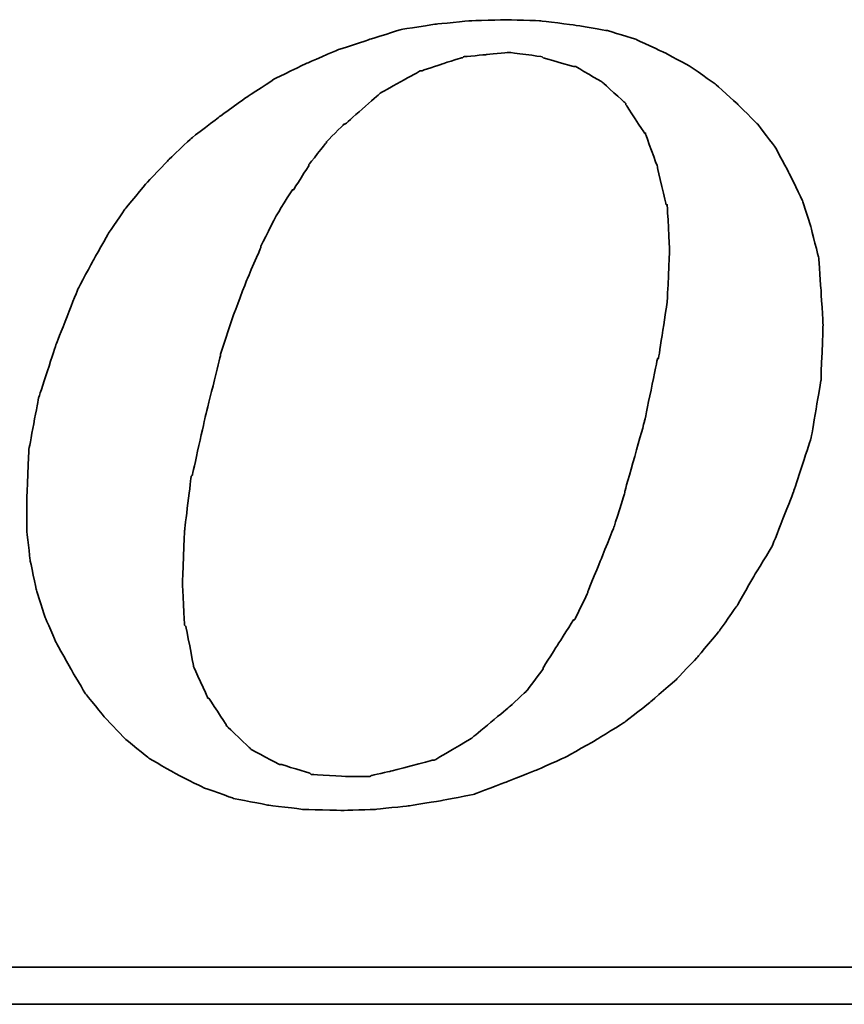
# Model space of a CAD drawing. Extents: x -389 to 453, y -50 to 705.
# Tile 42 of 48: x -139.06 to -136.57, y 36.7 to 39.68. Entities that reach past the tile are written whole.
import ezdxf

# ---------------------------------------------------------------- set-up
doc = ezdxf.new("R2010")
doc.units = 0
doc.header["$LTSCALE"] = 2
doc.header["$MEASUREMENT"] = 0
doc.layers.add('DIM', color=4, linetype='Continuous')
doc.layers.add('layer 1', color=7, linetype='Continuous')

# ---------------------------------------------------------------- blocks, each defined once
blk = doc.blocks.new('TBI MOTION logo(完整正式版)')
at = {"layer": 'layer 1', "color": 22, "lineweight": 35}
for points, knots in [([(35.79625, -6.98375), (35.79625, -6.98375), (36.23125, -7.43875), (36.23125, -7.43875), (36.23125, -7.43875), (36.23125, -7.43875), (36.75625, -7.87125), (36.75625, -7.87125), (36.75625, -7.87125), (36.75625, -7.87125), (37.33125, -8.20375), (37.33125, -8.20375), (37.33125, -8.20375), (37.33125, -8.20375), (37.95625, -8.51875), (37.95625, -8.51875), (37.95625, -8.51875), (37.95625, -8.51875), (38.62625, -8.75875), (38.62625, -8.75875), (38.62625, -8.75875), (38.62625, -8.75875), (39.37125, -8.90375), (39.37125, -8.90375), (39.37125, -8.90375), (39.37125, -8.90375), (40.14125, -8.99875), (40.14125, -8.99875), (40.14125, -8.99875), (40.14125, -8.99875), (41.02625, -9.02375), (41.02625, -9.02375), (41.02625, -9.02375), (41.02625, -9.02375), (41.74625, -8.99875), (41.74625, -8.99875), (41.74625, -8.99875), (41.74625, -8.99875), (42.46625, -8.92375), (42.46625, -8.92375), (42.46625, -8.92375), (42.46625, -8.92375), (43.21125, -8.80625), (43.21125, -8.80625), (43.21125, -8.80625), (43.21125, -8.80625), (43.93125, -8.66375), (43.93125, -8.66375), (43.93125, -8.66375), (43.93125, -8.66375), (44.62625, -8.39875), (44.62625, -8.39875), (44.62625, -8.39875), (44.62625, -8.39875), (45.29625, -8.13375), (45.29625, -8.13375), (45.29625, -8.13375), (45.29625, -8.13375), (45.94625, -7.84375), (45.94625, -7.84375), (45.94625, -7.84375), (45.94625, -7.84375), (46.61625, -7.46375), (46.61625, -7.46375), (46.61625, -7.46375), (46.61625, -7.46375), (47.24125, -7.07875), (47.24125, -7.07875), (47.24125, -7.07875), (47.24125, -7.07875), (47.81625, -6.62375), (47.81625, -6.62375), (47.81625, -6.62375), (47.81625, -6.62375), (48.36875, -6.14375), (48.36875, -6.14375), (48.36875, -6.14375), (48.36875, -6.14375), (48.84625, -5.64125), (48.84625, -5.64125), (48.84625, -5.64125), (48.84625, -5.64125), (49.32625, -5.06375), (49.32625, -5.06375), (49.32625, -5.06375), (49.32625, -5.06375), (49.71125, -4.51374), (49.71125, -4.51374), (49.71125, -4.51374), (49.71125, -4.51374), (50.09625, -3.83874), (50.09625, -3.83874), (50.09625, -3.83874), (50.09625, -3.83874), (50.48125, -3.21374), (50.48125, -3.21374), (50.48125, -3.21374), (50.48125, -3.21374), (50.96125, -1.99125), (50.96125, -1.99125), (50.96125, -1.99125), (50.96125, -1.99125), (51.34375, -0.81875), (51.34375, -0.81875), (51.34375, -0.81875), (51.34375, -0.81875), (51.56125, 0.45624), (51.56125, 0.45624), (51.56125, 0.45624), (51.56125, 0.45624), (51.60625, 1.67624), (51.60625, 1.67624), (51.60625, 1.67624), (51.60625, 1.67624), (51.56125, 2.44625), (51.56125, 2.44625), (51.56125, 2.44625), (51.56125, 2.44625), (51.51125, 3.14125), (51.51125, 3.14125), (51.51125, 3.14125), (51.51125, 3.14125), (51.34375, 3.81125), (51.34375, 3.81125), (51.34375, 3.81125), (51.34375, 3.81125), (51.15125, 4.41125), (51.15125, 4.41125), (51.15125, 4.41125), (51.15125, 4.41125), (50.86125, 5.01125), (50.86125, 5.01125), (50.86125, 5.01125), (50.86125, 5.01125), (50.55125, 5.58875), (50.55125, 5.58875), (50.55125, 5.58875), (50.55125, 5.58875), (50.16625, 6.09125), (50.16625, 6.09125), (50.16625, 6.09125), (50.16625, 6.09125), (49.71125, 6.54875), (49.71125, 6.54875), (49.71125, 6.54875), (49.71125, 6.54875), (49.23125, 6.98125), (49.23125, 6.98125), (49.23125, 6.98125), (49.23125, 6.98125), (48.67875, 7.36625), (48.67875, 7.36625), (48.67875, 7.36625), (48.67875, 7.36625), (48.10375, 7.67625), (48.10375, 7.67625), (48.10375, 7.67625), (48.10375, 7.67625), (47.48125, 7.96375), (47.48125, 7.96375), (47.48125, 7.96375), (47.48125, 7.96375), (46.85625, 8.15625), (46.85625, 8.15625), (46.85625, 8.15625), (46.85625, 8.15625), (46.13625, 8.27624), (46.13625, 8.27624), (46.13625, 8.27624), (46.13625, 8.27624), (45.39125, 8.37125), (45.39125, 8.37125), (45.39125, 8.37125), (45.39125, 8.37125), (44.62625, 8.39624), (44.62625, 8.39624), (44.62625, 8.39624), (44.62625, 8.39624), (43.83625, 8.37125), (43.83625, 8.37125), (43.83625, 8.37125), (43.83625, 8.37125), (43.09125, 8.30125), (43.09125, 8.30125), (43.09125, 8.30125), (43.09125, 8.30125), (42.32125, 8.18125), (42.32125, 8.18125), (42.32125, 8.18125), (42.32125, 8.18125), (41.62875, 7.96375), (41.62875, 7.96375), (41.62875, 7.96375), (41.62875, 7.96375), (40.90625, 7.72625), (40.90625, 7.72625), (40.90625, 7.72625), (40.90625, 7.72625), (40.23624, 7.43625), (40.23624, 7.43625), (40.23624, 7.43625), (40.23624, 7.43625), (39.54124, 7.10125), (39.54124, 7.10125), (39.54124, 7.10125), (39.54124, 7.10125), (38.91625, 6.69125), (38.91625, 6.69125), (38.91625, 6.69125), (38.91625, 6.69125), (38.31625, 6.26125), (38.31625, 6.26125), (38.31625, 6.26125), (38.31625, 6.26125), (37.69125, 5.78125), (37.69125, 5.78125), (37.69125, 5.78125), (37.69125, 5.78125), (37.18625, 5.30125), (37.18625, 5.30125), (37.18625, 5.30125), (37.18625, 5.30125), (36.70625, 4.79624), (36.70625, 4.79624), (36.70625, 4.79624), (36.70625, 4.79624), (36.23125, 4.22125), (36.23125, 4.22125), (36.23125, 4.22125), (36.23125, 4.22125), (35.87124, 3.69375), (35.87124, 3.69375), (35.87124, 3.69375), (35.87124, 3.69375), (35.53125, 3.09125), (35.53125, 3.09125), (35.53125, 3.09125), (35.53125, 3.09125), (35.19875, 2.47125), (35.19875, 2.47125), (35.19875, 2.47125), (35.19875, 2.47125), (34.71625, 1.24625), (34.71625, 1.24625), (34.71625, 1.24625), (34.71625, 1.24625), (34.33125, 0.06874), (34.33125, 0.06874), (34.33125, 0.06874), (34.33125, 0.06874), (34.11625, -1.07875), (34.11625, -1.07875), (34.11625, -1.07875), (34.11625, -1.07875), (34.07125, -2.15875), (34.07125, -2.15875), (34.07125, -2.15875), (34.07125, -2.15875), (34.07125, -2.85375), (34.07125, -2.85375), (34.07125, -2.85375), (34.07125, -2.85375), (34.14125, -3.50375), (34.14125, -3.50375), (34.14125, -3.50375), (34.14125, -3.50375), (34.28625, -4.17375), (34.28625, -4.17375), (34.28625, -4.17375), (34.28625, -4.17375), (34.47625, -4.77624), (34.47625, -4.77624), (34.47625, -4.77624), (34.47625, -4.77624), (34.71625, -5.32625), (34.71625, -5.32625), (34.71625, -5.32625), (34.71625, -5.32625), (35.05375, -5.92875), (35.05375, -5.92875), (35.05375, -5.92875), (35.05375, -5.92875), (35.36375, -6.45375), (35.36375, -6.45375), (35.36375, -6.45375), (35.36375, -6.45375), (35.79625, -6.98375), (35.79625, -6.98375)], [0, 0, 0, 0, 0.01388889, 0.01388889, 0.01388889, 0.0138889, 0.02777778, 0.02777778, 0.02777778, 0.02777779, 0.04166667, 0.04166667, 0.04166667, 0.04166668, 0.05555556, 0.05555556, 0.05555556, 0.05555557, 0.06944444, 0.06944444, 0.06944444, 0.06944445, 0.08333333, 0.08333333, 0.08333333, 0.08333334, 0.09722222, 0.09722222, 0.09722222, 0.09722223, 0.11111111, 0.11111111, 0.11111111, 0.11111112, 0.125, 0.125, 0.125, 0.12500001, 0.13888889, 0.13888889, 0.13888889, 0.1388889, 0.15277778, 0.15277778, 0.15277778, 0.15277779, 0.16666667, 0.16666667, 0.16666667, 0.16666668, 0.18055556, 0.18055556, 0.18055556, 0.18055557, 0.19444444, 0.19444444, 0.19444444, 0.19444445, 0.20833333, 0.20833333, 0.20833333, 0.20833334, 0.22222222, 0.22222222, 0.22222222, 0.22222223, 0.23611111, 0.23611111, 0.23611111, 0.23611112, 0.25, 0.25, 0.25, 0.25000001, 0.26388889, 0.26388889, 0.26388889, 0.2638889, 0.27777778, 0.27777778, 0.27777778, 0.27777779, 0.29166667, 0.29166667, 0.29166667, 0.29166668, 0.30555556, 0.30555556, 0.30555556, 0.30555557, 0.31944444, 0.31944444, 0.31944444, 0.31944445, 0.33333333, 0.33333333, 0.33333333, 0.33333334, 0.34722222, 0.34722222, 0.34722222, 0.34722223, 0.36111111, 0.36111111, 0.36111111, 0.36111112, 0.375, 0.375, 0.375, 0.37500001, 0.38888889, 0.38888889, 0.38888889, 0.3888889, 0.40277778, 0.40277778, 0.40277778, 0.40277779, 0.41666667, 0.41666667, 0.41666667, 0.41666668, 0.43055556, 0.43055556, 0.43055556, 0.43055557, 0.44444444, 0.44444444, 0.44444444, 0.44444445, 0.45833333, 0.45833333, 0.45833333, 0.45833334, 0.47222222, 0.47222222, 0.47222222, 0.47222223, 0.48611111, 0.48611111, 0.48611111, 0.48611112, 0.5, 0.5, 0.5, 0.50000001, 0.51388889, 0.51388889, 0.51388889, 0.5138889, 0.52777778, 0.52777778, 0.52777778, 0.52777779, 0.54166667, 0.54166667, 0.54166667, 0.54166668, 0.55555556, 0.55555556, 0.55555556, 0.55555557, 0.56944444, 0.56944444, 0.56944444, 0.56944445, 0.58333333, 0.58333333, 0.58333333, 0.58333334, 0.59722222, 0.59722222, 0.59722222, 0.59722223, 0.61111111, 0.61111111, 0.61111111, 0.61111112, 0.625, 0.625, 0.625, 0.62500001, 0.63888889, 0.63888889, 0.63888889, 0.6388889, 0.65277778, 0.65277778, 0.65277778, 0.65277779, 0.66666667, 0.66666667, 0.66666667, 0.66666668, 0.68055556, 0.68055556, 0.68055556, 0.68055557, 0.69444444, 0.69444444, 0.69444444, 0.69444445, 0.70833333, 0.70833333, 0.70833333, 0.70833334, 0.72222222, 0.72222222, 0.72222222, 0.72222223, 0.73611111, 0.73611111, 0.73611111, 0.73611112, 0.75, 0.75, 0.75, 0.75000001, 0.76388889, 0.76388889, 0.76388889, 0.7638889, 0.77777778, 0.77777778, 0.77777778, 0.77777779, 0.79166667, 0.79166667, 0.79166667, 0.79166668, 0.80555556, 0.80555556, 0.80555556, 0.80555557, 0.81944444, 0.81944444, 0.81944444, 0.81944445, 0.83333333, 0.83333333, 0.83333333, 0.83333334, 0.84722222, 0.84722222, 0.84722222, 0.84722223, 0.86111111, 0.86111111, 0.86111111, 0.86111112, 0.875, 0.875, 0.875, 0.87500001, 0.88888889, 0.88888889, 0.88888889, 0.8888889, 0.90277778, 0.90277778, 0.90277778, 0.90277779, 0.91666667, 0.91666667, 0.91666667, 0.91666668, 0.93055556, 0.93055556, 0.93055556, 0.93055557, 0.94444444, 0.94444444, 0.94444444, 0.94444445, 0.95833333, 0.95833333, 0.95833333, 0.95833334, 0.97222222, 0.97222222, 0.97222222, 0.97222223, 0.98611111, 0.98611111, 0.98611111, 0.98611112, 1, 1, 1, 1]), ([(38.33875, 1.03124), (38.33875, 1.03124), (38.62625, 1.89625), (38.62625, 1.89625), (38.62625, 1.89625), (38.62625, 1.89625), (38.91625, 2.66375), (38.91625, 2.66375), (38.91625, 2.66375), (38.91625, 2.66375), (39.22625, 3.38125), (39.22625, 3.38125), (39.22625, 3.38125), (39.22625, 3.38125), (39.22625, 3.40624), (39.22625, 3.40624), (39.22625, 3.40624), (39.22625, 3.40624), (39.56124, 4.07624), (39.56124, 4.07624), (39.56124, 4.07624), (39.56124, 4.07624), (39.92125, 4.65125), (39.92125, 4.65125), (39.92125, 4.65125), (39.92125, 4.65125), (39.94625, 4.65125), (39.94625, 4.65125), (39.94625, 4.65125), (39.94625, 4.65125), (40.28125, 5.17875), (40.28125, 5.17875), (40.28125, 5.17875), (40.28125, 5.17875), (40.28125, 5.20375), (40.28125, 5.20375), (40.28125, 5.20375), (40.28125, 5.20375), (40.66875, 5.68625), (40.66875, 5.68625), (40.66875, 5.68625), (40.66875, 5.68625), (40.66875, 5.70625), (40.66875, 5.70625), (40.66875, 5.70625), (40.66875, 5.70625), (41.05124, 6.09125), (41.05124, 6.09125), (41.05124, 6.09125), (41.05124, 6.09125), (41.07625, 6.09125), (41.07625, 6.09125), (41.07625, 6.09125), (41.07625, 6.09125), (41.84125, 6.76625), (41.84125, 6.76625), (41.84125, 6.76625), (41.84125, 6.76625), (41.86625, 6.78625), (41.86625, 6.78625), (41.86625, 6.78625), (41.86625, 6.78625), (42.73125, 7.26624), (42.73125, 7.26624), (42.73125, 7.26624), (42.73125, 7.26624), (42.75625, 7.26624), (42.75625, 7.26624), (42.75625, 7.26624), (42.75625, 7.26624), (43.18625, 7.41125), (43.18625, 7.41125), (43.18625, 7.41125), (43.18625, 7.41125), (43.64125, 7.55625), (43.64125, 7.55625), (43.64125, 7.55625), (43.64125, 7.55625), (43.66625, 7.55625), (43.66625, 7.55625), (43.66625, 7.55625), (43.66625, 7.55625), (43.69125, 7.58124), (43.69125, 7.58124), (43.69125, 7.58124), (43.69125, 7.58124), (44.19125, 7.62625), (44.19125, 7.62625), (44.19125, 7.62625), (44.19125, 7.62625), (44.67125, 7.67625), (44.67125, 7.67625), (44.67125, 7.67625), (44.67125, 7.67625), (44.69625, 7.67625), (44.69625, 7.67625), (44.69625, 7.67625), (44.69625, 7.67625), (45.41875, 7.58124), (45.41875, 7.58124), (45.41875, 7.58124), (45.41875, 7.58124), (45.44125, 7.55625), (45.44125, 7.55625), (45.44125, 7.55625), (45.44125, 7.55625), (46.11125, 7.36625), (46.11125, 7.36625), (46.11125, 7.36625), (46.11125, 7.36625), (46.13625, 7.36625), (46.13625, 7.36625), (46.13625, 7.36625), (46.13625, 7.36625), (46.15875, 7.36625), (46.15875, 7.36625), (46.15875, 7.36625), (46.15875, 7.36625), (46.73625, 7.02624), (46.73625, 7.02624), (46.73625, 7.02624), (46.73625, 7.02624), (46.76125, 7.00624), (46.76125, 7.00624), (46.76125, 7.00624), (46.76125, 7.00624), (47.24125, 6.57124), (47.24125, 6.57124), (47.24125, 6.57124), (47.24125, 6.57124), (47.26625, 6.54875), (47.26625, 6.54875), (47.26625, 6.54875), (47.26625, 6.54875), (47.26625, 6.52375), (47.26625, 6.52375), (47.26625, 6.52375), (47.26625, 6.52375), (47.67375, 5.89875), (47.67375, 5.89875), (47.67375, 5.89875), (47.67375, 5.89875), (47.69625, 5.89875), (47.69625, 5.89875), (47.69625, 5.89875), (47.69625, 5.89875), (47.69625, 5.87625), (47.69625, 5.87625), (47.69625, 5.87625), (47.69625, 5.87625), (47.96125, 5.15625), (47.96125, 5.15625), (47.96125, 5.15625), (47.96125, 5.15625), (47.96125, 5.13125), (47.96125, 5.13125), (47.96125, 5.13125), (47.96125, 5.13125), (48.15125, 4.31875), (48.15125, 4.31875), (48.15125, 4.31875), (48.15125, 4.31875), (48.17625, 4.31875), (48.17625, 4.31875), (48.17625, 4.31875), (48.17625, 4.31875), (48.17625, 4.29125), (48.17625, 4.29125), (48.17625, 4.29125), (48.17625, 4.29125), (48.22625, 3.33125), (48.22625, 3.33125), (48.22625, 3.33125), (48.22625, 3.33125), (48.22625, 3.30875), (48.22625, 3.30875), (48.22625, 3.30875), (48.22625, 3.30875), (48.17625, 2.20624), (48.17625, 2.20624), (48.17625, 2.20624), (48.17625, 2.20624), (48.17625, 2.18124), (48.17625, 2.18124), (48.17625, 2.18124), (48.17625, 2.18124), (47.98375, 0.93624), (47.98375, 0.93624), (47.98375, 0.93624), (47.98375, 0.93624), (47.96125, 0.93624), (47.96125, 0.93624), (47.96125, 0.93624), (47.96125, 0.93624), (47.67375, -0.45874), (47.67375, -0.45874), (47.67375, -0.45874), (47.67375, -0.45874), (47.24125, -1.99125), (47.24125, -1.99125), (47.24125, -1.99125), (47.24125, -1.99125), (47.24125, -2.01874), (47.24125, -2.01874), (47.24125, -2.01874), (47.24125, -2.01874), (47.00125, -2.78375), (47.00125, -2.78375), (47.00125, -2.78375), (47.00125, -2.78375), (46.71125, -3.50375), (46.71125, -3.50375), (46.71125, -3.50375), (46.71125, -3.50375), (46.42625, -4.19875), (46.42625, -4.19875), (46.42625, -4.19875), (46.42625, -4.19875), (46.42625, -4.22375), (46.42625, -4.22375), (46.42625, -4.22375), (46.42625, -4.22375), (46.13625, -4.82374), (46.13625, -4.82374), (46.13625, -4.82374), (46.13625, -4.82374), (46.11125, -4.82374), (46.11125, -4.82374), (46.11125, -4.82374), (46.11125, -4.82374), (45.77625, -5.35125), (45.77625, -5.35125), (45.77625, -5.35125), (45.77625, -5.35125), (45.44125, -5.87875), (45.44125, -5.87875), (45.44125, -5.87875), (45.44125, -5.87875), (45.44125, -5.90375), (45.44125, -5.90375), (45.44125, -5.90375), (45.44125, -5.90375), (45.10625, -6.35875), (45.10625, -6.35875), (45.10625, -6.35875), (45.10625, -6.35875), (45.08125, -6.38375), (45.08125, -6.38375), (45.08125, -6.38375), (45.08125, -6.38375), (44.69625, -6.74375), (44.69625, -6.74375), (44.69625, -6.74375), (44.69625, -6.74375), (43.88375, -7.41625), (43.88375, -7.41625), (43.88375, -7.41625), (43.88375, -7.41625), (43.85625, -7.43875), (43.85625, -7.43875), (43.85625, -7.43875), (43.85625, -7.43875), (43.04125, -7.91875), (43.04125, -7.91875), (43.04125, -7.91875), (43.04125, -7.91875), (43.01625, -7.91875), (43.01625, -7.91875), (43.01625, -7.91875), (43.01625, -7.91875), (42.99625, -7.91875), (42.99625, -7.91875), (42.99625, -7.91875), (42.99625, -7.91875), (42.08125, -8.15875), (42.08125, -8.15875), (42.08125, -8.15875), (42.08125, -8.15875), (41.65125, -8.25625), (41.65125, -8.25625), (41.65125, -8.25625), (41.65125, -8.25625), (41.62875, -8.27875), (41.62875, -8.27875), (41.62875, -8.27875), (41.62875, -8.27875), (41.60125, -8.27875), (41.60125, -8.27875), (41.60125, -8.27875), (41.60125, -8.27875), (41.12125, -8.27875), (41.12125, -8.27875), (41.12125, -8.27875), (41.12125, -8.27875), (40.35624, -8.23125), (40.35624, -8.23125), (40.35624, -8.23125), (40.35624, -8.23125), (40.33125, -8.23125), (40.33125, -8.23125), (40.33125, -8.23125), (40.33125, -8.23125), (40.30625, -8.20375), (40.30625, -8.20375), (40.30625, -8.20375), (40.30625, -8.20375), (39.68375, -8.01375), (39.68375, -8.01375), (39.68375, -8.01375), (39.68375, -8.01375), (39.66124, -8.01375), (39.66124, -8.01375), (39.66124, -8.01375), (39.66124, -8.01375), (39.63625, -8.01375), (39.63625, -8.01375), (39.63625, -8.01375), (39.63625, -8.01375), (39.01125, -7.67875), (39.01125, -7.67875), (39.01125, -7.67875), (39.01125, -7.67875), (38.98875, -7.65375), (38.98875, -7.65375), (38.98875, -7.65375), (38.98875, -7.65375), (38.48625, -7.17375), (38.48625, -7.17375), (38.48625, -7.17375), (38.48625, -7.17375), (38.45875, -7.14875), (38.45875, -7.14875), (38.45875, -7.14875), (38.45875, -7.14875), (38.45875, -7.12875), (38.45875, -7.12875), (38.45875, -7.12875), (38.45875, -7.12875), (38.07625, -6.54875), (38.07625, -6.54875), (38.07625, -6.54875), (38.07625, -6.54875), (38.05125, -6.54875), (38.05125, -6.54875), (38.05125, -6.54875), (38.05125, -6.54875), (38.05125, -6.52875), (38.05125, -6.52875), (38.05125, -6.52875), (38.05125, -6.52875), (37.74125, -5.85375), (37.74125, -5.85375), (37.74125, -5.85375), (37.74125, -5.85375), (37.74125, -5.82875), (37.74125, -5.82875), (37.74125, -5.82875), (37.74125, -5.82875), (37.57375, -4.96875), (37.57375, -4.96875), (37.57375, -4.96875), (37.57375, -4.96875), (37.54625, -4.94375), (37.54625, -4.94375), (37.54625, -4.94375), (37.54625, -4.94375), (37.50125, -4.03375), (37.50125, -4.03375), (37.50125, -4.03375), (37.50125, -4.03375), (37.50125, -4.00875), (37.50125, -4.00875), (37.50125, -4.00875), (37.50125, -4.00875), (37.54625, -2.85375), (37.54625, -2.85375), (37.54625, -2.85375), (37.54625, -2.85375), (37.69125, -1.65875), (37.69125, -1.65875), (37.69125, -1.65875), (37.69125, -1.65875), (37.71624, -1.63375), (37.71624, -1.63375), (37.71624, -1.63375), (37.71624, -1.63375), (38.00375, -0.33875), (38.00375, -0.33875), (38.00375, -0.33875), (38.00375, -0.33875), (38.33875, 1.00624), (38.33875, 1.00624), (38.33875, 1.00624), (38.33875, 1.00624), (38.33875, 1.03124), (38.33875, 1.03124)], [0, 0, 0, 0, 0.01010101, 0.01010101, 0.01010101, 0.01010102, 0.02020202, 0.02020202, 0.02020202, 0.02020203, 0.03030303, 0.03030303, 0.03030303, 0.03030304, 0.04040404, 0.04040404, 0.04040404, 0.04040405, 0.05050505, 0.05050505, 0.05050505, 0.05050506, 0.06060606, 0.06060606, 0.06060606, 0.06060607, 0.07070707, 0.07070707, 0.07070707, 0.07070708, 0.08080808, 0.08080808, 0.08080808, 0.08080809, 0.09090909, 0.09090909, 0.09090909, 0.0909091, 0.1010101, 0.1010101, 0.1010101, 0.10101011, 0.11111111, 0.11111111, 0.11111111, 0.11111112, 0.12121212, 0.12121212, 0.12121212, 0.12121213, 0.13131313, 0.13131313, 0.13131313, 0.13131314, 0.14141414, 0.14141414, 0.14141414, 0.14141415, 0.15151515, 0.15151515, 0.15151515, 0.15151516, 0.16161616, 0.16161616, 0.16161616, 0.16161617, 0.17171717, 0.17171717, 0.17171717, 0.17171718, 0.18181818, 0.18181818, 0.18181818, 0.18181819, 0.19191919, 0.19191919, 0.19191919, 0.1919192, 0.2020202, 0.2020202, 0.2020202, 0.20202021, 0.21212121, 0.21212121, 0.21212121, 0.21212122, 0.22222222, 0.22222222, 0.22222222, 0.22222223, 0.23232323, 0.23232323, 0.23232323, 0.23232324, 0.24242424, 0.24242424, 0.24242424, 0.24242425, 0.25252525, 0.25252525, 0.25252525, 0.25252526, 0.26262626, 0.26262626, 0.26262626, 0.26262627, 0.27272727, 0.27272727, 0.27272727, 0.27272728, 0.28282828, 0.28282828, 0.28282828, 0.28282829, 0.29292929, 0.29292929, 0.29292929, 0.2929293, 0.3030303, 0.3030303, 0.3030303, 0.30303031, 0.31313131, 0.31313131, 0.31313131, 0.31313132, 0.32323232, 0.32323232, 0.32323232, 0.32323233, 0.33333333, 0.33333333, 0.33333333, 0.33333334, 0.34343434, 0.34343434, 0.34343434, 0.34343435, 0.35353535, 0.35353535, 0.35353535, 0.35353536, 0.36363636, 0.36363636, 0.36363636, 0.36363637, 0.37373737, 0.37373737, 0.37373737, 0.37373738, 0.38383838, 0.38383838, 0.38383838, 0.38383839, 0.39393939, 0.39393939, 0.39393939, 0.3939394, 0.4040404, 0.4040404, 0.4040404, 0.40404041, 0.41414141, 0.41414141, 0.41414141, 0.41414142, 0.42424242, 0.42424242, 0.42424242, 0.42424243, 0.43434343, 0.43434343, 0.43434343, 0.43434344, 0.44444444, 0.44444444, 0.44444444, 0.44444445, 0.45454545, 0.45454545, 0.45454545, 0.45454546, 0.46464646, 0.46464646, 0.46464646, 0.46464647, 0.47474747, 0.47474747, 0.47474747, 0.47474748, 0.48484848, 0.48484848, 0.48484848, 0.48484849, 0.49494949, 0.49494949, 0.49494949, 0.4949495, 0.50505051, 0.50505051, 0.50505051, 0.50505052, 0.51515152, 0.51515152, 0.51515152, 0.51515153, 0.52525253, 0.52525253, 0.52525253, 0.52525254, 0.53535354, 0.53535354, 0.53535354, 0.53535355, 0.54545455, 0.54545455, 0.54545455, 0.54545456, 0.55555556, 0.55555556, 0.55555556, 0.55555557, 0.56565657, 0.56565657, 0.56565657, 0.56565658, 0.57575758, 0.57575758, 0.57575758, 0.57575759, 0.58585859, 0.58585859, 0.58585859, 0.5858586, 0.5959596, 0.5959596, 0.5959596, 0.59595961, 0.60606061, 0.60606061, 0.60606061, 0.60606062, 0.61616162, 0.61616162, 0.61616162, 0.61616163, 0.62626263, 0.62626263, 0.62626263, 0.62626264, 0.63636364, 0.63636364, 0.63636364, 0.63636365, 0.64646465, 0.64646465, 0.64646465, 0.64646466, 0.65656566, 0.65656566, 0.65656566, 0.65656567, 0.66666667, 0.66666667, 0.66666667, 0.66666668, 0.67676768, 0.67676768, 0.67676768, 0.67676769, 0.68686869, 0.68686869, 0.68686869, 0.6868687, 0.6969697, 0.6969697, 0.6969697, 0.69696971, 0.70707071, 0.70707071, 0.70707071, 0.70707072, 0.71717172, 0.71717172, 0.71717172, 0.71717173, 0.72727273, 0.72727273, 0.72727273, 0.72727274, 0.73737374, 0.73737374, 0.73737374, 0.73737375, 0.74747475, 0.74747475, 0.74747475, 0.74747476, 0.75757576, 0.75757576, 0.75757576, 0.75757577, 0.76767677, 0.76767677, 0.76767677, 0.76767678, 0.77777778, 0.77777778, 0.77777778, 0.77777779, 0.78787879, 0.78787879, 0.78787879, 0.7878788, 0.7979798, 0.7979798, 0.7979798, 0.79797981, 0.80808081, 0.80808081, 0.80808081, 0.80808082, 0.81818182, 0.81818182, 0.81818182, 0.81818183, 0.82828283, 0.82828283, 0.82828283, 0.82828284, 0.83838384, 0.83838384, 0.83838384, 0.83838385, 0.84848485, 0.84848485, 0.84848485, 0.84848486, 0.85858586, 0.85858586, 0.85858586, 0.85858587, 0.86868687, 0.86868687, 0.86868687, 0.86868688, 0.87878788, 0.87878788, 0.87878788, 0.87878789, 0.88888889, 0.88888889, 0.88888889, 0.8888889, 0.8989899, 0.8989899, 0.8989899, 0.89898991, 0.90909091, 0.90909091, 0.90909091, 0.90909092, 0.91919192, 0.91919192, 0.91919192, 0.91919193, 0.92929293, 0.92929293, 0.92929293, 0.92929294, 0.93939394, 0.93939394, 0.93939394, 0.93939395, 0.94949495, 0.94949495, 0.94949495, 0.94949496, 0.95959596, 0.95959596, 0.95959596, 0.95959597, 0.96969697, 0.96969697, 0.96969697, 0.96969698, 0.97979798, 0.97979798, 0.97979798, 0.97979799, 0.98989899, 0.98989899, 0.98989899, 0.989899, 1, 1, 1, 1]), ([(75.90875, -9.47875), (75.90875, -9.47875), (75.90875, -12.28625), (75.90875, -12.28625), (75.90875, -12.28625), (75.90875, -12.28625), (75.90875, -12.47875), (75.90875, -12.47875), (75.90875, -12.47875), (75.90875, -12.47875), (75.71625, -12.47875), (75.71625, -12.47875), (75.71625, -12.47875), (75.71625, -12.47875), (-88.32875, -12.47875), (-88.32875, -12.47875), (-88.32875, -12.47875), (-88.32875, -12.47875), (-88.32875, -13.29375), (-88.32875, -13.29375), (-88.32875, -13.29375), (-88.32875, -13.29375), (82.89125, -13.29375), (82.89125, -13.29375), (82.89125, -13.29375), (82.89125, -13.29375), (75.90875, -9.47875), (75.90875, -9.47875)], [0, 0, 0, 0, 0.14285714, 0.14285714, 0.14285714, 0.14285715, 0.28571429, 0.28571429, 0.28571429, 0.2857143, 0.42857143, 0.42857143, 0.42857143, 0.42857144, 0.57142857, 0.57142857, 0.57142857, 0.57142858, 0.71428571, 0.71428571, 0.71428571, 0.71428572, 0.85714286, 0.85714286, 0.85714286, 0.85714287, 1, 1, 1, 1])]:
    blk.add_open_spline(points, degree=3, knots=knots, dxfattribs=at)
blk = doc.blocks.new('A$C26A66B58')
at = {"layer": 'DIM', "color": 7, "xscale": 0.0980771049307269, "yscale": 0.0980771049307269, "zscale": 0.0980771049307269}
blk.add_blockref('TBI MOTION logo(完整正式版)', (14.3245, 1.9246), dxfattribs=at)

msp = doc.modelspace()

# ---------------------------------------------------------------- block references
at = {"color": 0, "xscale": 1.399999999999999, "yscale": 1.399999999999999, "zscale": 1.399999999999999}
msp.add_blockref('A$C26A66B58', (-163.7714, 35.8314), dxfattribs=at)

doc.saveas('drawing.dxf')
